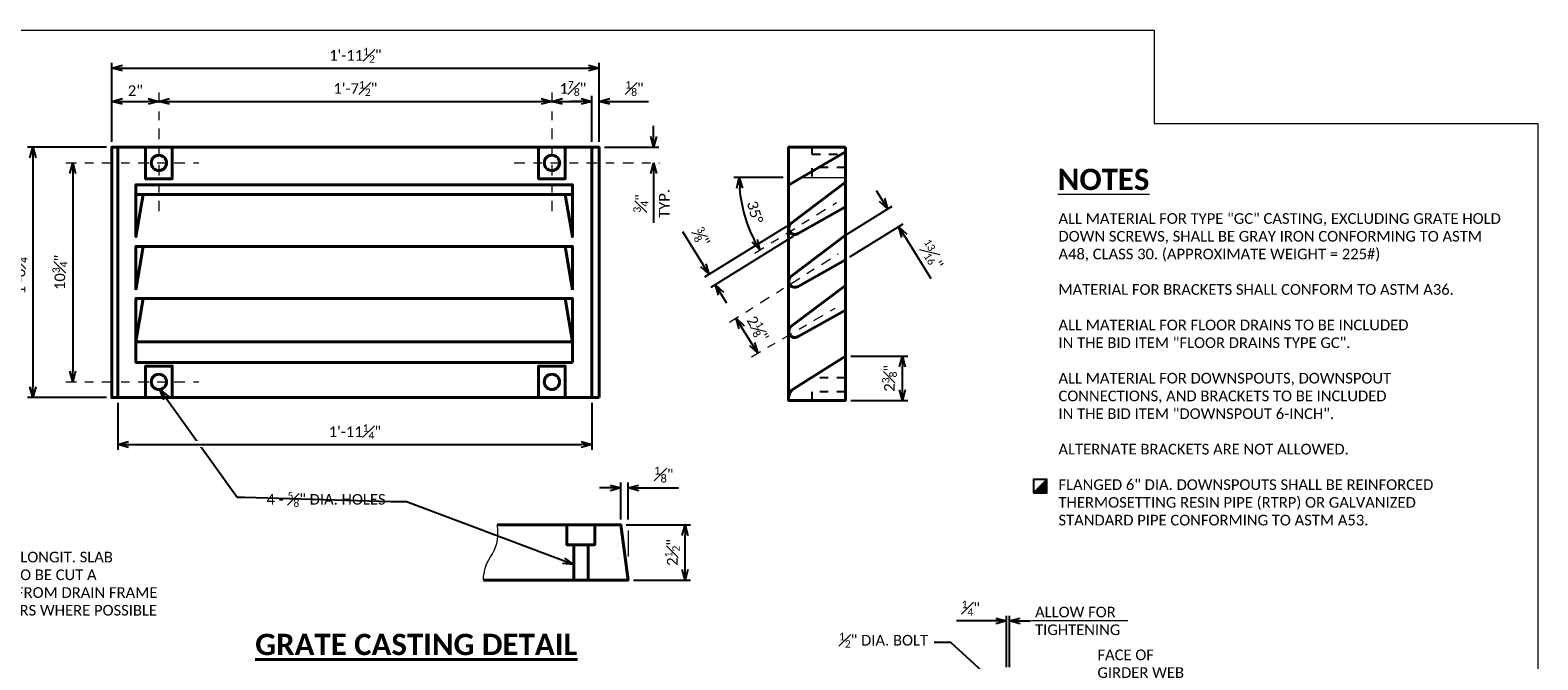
# Model space of a CAD drawing. Extents: x -14.1 to 19.1, y -35.4 to -13.6.
# Tile 7 of 7: x -0.3 to 17.4, y -21 to -13.6. Entities that reach past the tile are written whole.
import ezdxf
from ezdxf import colors
from ezdxf.entities.mleader import LeaderData, LeaderLine
from ezdxf.math import Vec2, Vec3

# ---------------------------------------------------------------- set-up
doc = ezdxf.new("R2010")
doc.units = 0
doc.header["$MEASUREMENT"] = 0
doc.linetypes.add('Wisdot2', pattern=[0.125, 0.0625, -0.0625])
doc.linetypes.add('Wisdot4', pattern=[0.28125, 0.125, -0.0625, 0.03125, -0.0625])
for name, color, linetype, lineweight in [('B_ANNO_BREAK', 7, 'Continuous', 18), ('B_ANNO_DIM', 7, 'Continuous', 18), ('B_ANNO_SYMB', 7, 'Continuous', 18), ('B_ANNO_TEXT', 7, 'Continuous', 18), ('B_ANNO_TEXT_TITLE', 7, 'Continuous', 40), ('B_CNTR', 1, 'Wisdot4', 18), ('B_DETAIL', 7, 'Continuous', 18), ('B_DETAIL_HIDDEN', 7, 'Wisdot2', 25), ('B_DETAIL_OBJ', 7, 'Continuous', 40)]:
    doc.layers.add(name, color=color, linetype=linetype, lineweight=lineweight)
doc.layers.add('B_ANNO_NOPLOT', color=47, linetype='Continuous', lineweight=18, plot=False)
doc.styles.add('Annotative', font='calibri.ttf', dxfattribs={"height": 0.0625})
doc.styles.get("Standard").update_dxf_attribs({"font": 'calibri.ttf'})
doc.styles.add('Title', font='calibrib.ttf', dxfattribs={"height": 0.125})
doc.dimstyles.new('Annotative', dxfattribs={"dimscale": 0, "dimtxt": 0.0625, "dimasz": 0.0625, "dimexe": 0.03125, "dimexo": 0.03125, "dimgap": 0.03125, "dimtad": 1, "dimdec": 3, "dimzin": 3, "dimdsep": 46, "dimlunit": 4, "dimtxsty": 'Standard', "dimblk": 'OPEN30', "dimcen": 0.03125, "dimaunit": 1, "dimadec": 0, "dimazin": 3, "dimtfac": 0.75, "dimtdec": 3, "dimtofl": 0, "dimtmove": 0, "dimatfit": 3, "dimldrblk": 'OPEN30', "dimfxl": 1, "dimtfill": 1, "dimfrac": 1, "dimtolj": 1, "dimtzin": 0, "dimarcsym": 0})

# ---------------------------------------------------------------- blocks, each defined once
blk = doc.blocks.new('SYM1')
at = {"layer": 'B_DETAIL_OBJ', "linetype": 'Continuous'}
blk.add_hatch(color=256, dxfattribs=at).paths.add_polyline_path([(-0.102144, -0.107502), (0.096672, -0.107502), (0.096672, 0.091542)])
at = {"layer": 'B_DETAIL_OBJ', "lineweight": 25, "flags": 128}
for points in [[(-0.102144, -0.107502), (0.096672, -0.107502), (0.096672, 0.091542), (-0.102144, 0.091542), (-0.102144, -0.107502)], [(-0.102144, -0.107502), (0.096672, -0.107502), (0.096672, 0.091542), (-0.102144, -0.107502)]]:
    blk.add_lwpolyline(points, dxfattribs=at)
blk = doc.blocks.new('AnonymousCell')
at = {"layer": 'B_ANNO_SYMB'}
h = blk.add_hatch(dxfattribs=at)
h.set_pattern_fill('USER', color=256, scale=2.736e-05, angle=45, style=0, pattern_type=0)
h.set_pattern_definition([(45, (0.038347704, -0.05693275), (-1.93464415e-05, 1.93464415e-05), [])])
h.paths.add_polyline_path([(-0.099, -0.099), (0.099, -0.099), (0.099, 0.1)])
at = {"layer": 'B_ANNO_SYMB', "flags": 128}
blk.add_lwpolyline([(-0.099, -0.099), (0.099, -0.099), (0.099, 0.1), (-0.099, -0.099)], dxfattribs=at)
at = {"layer": 'B_ANNO_SYMB'}
blk.add_blockref('SYM1', (0.003, 0.008), dxfattribs=at)
blk = doc.blocks.new('_Open30')
at = {"color": 0, "linetype": 'ByBlock', "lineweight": -2}
for p, q in [((-1, 0.27), (0, 0)), ((0, 0), (-1, -0.27)), ((0, 0), (-1, 0))]:
    blk.add_line(p, q, dxfattribs=at)
blk = doc.blocks.new('*D9')
at = {"layer": 'B_ANNO_DIM', "color": 0, "lineweight": -2, "transparency": 16777216}
for p, q in [((11.135, -21.093), (11.135, -20.487)), ((11.17, -21.093), (11.17, -20.487)), ((11.01, -20.549), (10.548, -20.549)), ((11.295, -20.549), (11.42, -20.549))]:
    blk.add_line(p, q, dxfattribs=at)
at = {"layer": 'Defpoints', "color": 0, "transparency": 16777216}
for p in [(11.135, -20.549), (11.135, -21.155), (11.17, -21.155)]:
    blk.add_point(p, dxfattribs=at)
at = {"layer": 'B_ANNO_DIM', "color": 0, "lineweight": -2, "transparency": 16777216, "xscale": 0.1250000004, "yscale": 0.1250000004, "zscale": 0.1250000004}
blk.add_blockref('_Open30', (11.135, -20.549), dxfattribs=at)
at = {"layer": 'B_ANNO_DIM', "color": 0, "lineweight": -2, "transparency": 16777216, "xscale": 0.1250000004, "yscale": 0.1250000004, "zscale": 0.1250000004, "rotation": 180}
blk.add_blockref('_Open30', (11.17, -20.549), dxfattribs=at)
at = {"layer": 'B_ANNO_DIM', "color": 0, "transparency": 16777216, "insert": (10.717, -20.399), "char_height": 0.125, "attachment_point": 5, "bg_fill": 3, "box_fill_scale": 1.25, "bg_fill_color": 256, "bg_fill_true_color": 13158600, "bg_fill_transparency": 0}
blk.add_mtext('\\A1;{\\H0.7x;\\S1#4;}"', dxfattribs=at)
blk = doc.blocks.new('*D13')
at = {"layer": 'B_ANNO_DIM', "color": 0, "lineweight": -2, "transparency": 16777216}
blk.add_line((0.75, -14.446), (1.054, -14.446), dxfattribs=at)
at = {"layer": 'Defpoints', "color": 0, "transparency": 16777216}
for p in [(0.625, -14.446), (1.179, -14.446), (1.179, -14.446)]:
    blk.add_point(p, dxfattribs=at)
at = {"layer": 'B_ANNO_DIM', "color": 0, "lineweight": -2, "transparency": 16777216, "xscale": 0.1250000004, "yscale": 0.1250000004, "zscale": 0.1250000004, "rotation": 180}
blk.add_blockref('_Open30', (0.625, -14.446), dxfattribs=at)
at = {"layer": 'B_ANNO_DIM', "color": 0, "lineweight": -2, "transparency": 16777216, "xscale": 0.1250000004, "yscale": 0.1250000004, "zscale": 0.1250000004}
blk.add_blockref('_Open30', (1.179, -14.446), dxfattribs=at)
at = {"layer": 'B_ANNO_DIM', "color": 0, "transparency": 16777216, "insert": (0.902, -14.32), "char_height": 0.125, "attachment_point": 5, "bg_fill": 3, "box_fill_scale": 1.25, "bg_fill_color": 256, "bg_fill_true_color": 13158600, "bg_fill_transparency": 0}
blk.add_mtext('\\A1;{\\H1x;2"}', dxfattribs=at)
blk = doc.blocks.new('*D14')
at = {"layer": 'B_ANNO_DIM', "color": 0, "lineweight": -2, "transparency": 16777216}
for p, q in [((0.625, -14.922), (0.625, -13.993)), ((6.35, -14.922), (6.35, -13.993)), ((0.75, -14.055), (6.225, -14.055))]:
    blk.add_line(p, q, dxfattribs=at)
at = {"layer": 'Defpoints', "color": 0, "transparency": 16777216}
for p in [(6.35, -14.055), (0.625, -14.985), (6.35, -14.985)]:
    blk.add_point(p, dxfattribs=at)
at = {"layer": 'B_ANNO_DIM', "color": 0, "lineweight": -2, "transparency": 16777216, "xscale": 0.1250000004, "yscale": 0.1250000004, "zscale": 0.1250000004, "rotation": 180}
blk.add_blockref('_Open30', (0.625, -14.055), dxfattribs=at)
at = {"layer": 'B_ANNO_DIM', "color": 0, "lineweight": -2, "transparency": 16777216, "xscale": 0.1250000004, "yscale": 0.1250000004, "zscale": 0.1250000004}
blk.add_blockref('_Open30', (6.35, -14.055), dxfattribs=at)
at = {"layer": 'B_ANNO_DIM', "color": 0, "transparency": 16777216, "insert": (3.487, -13.905), "char_height": 0.125, "attachment_point": 5, "bg_fill": 3, "box_fill_scale": 1.25, "bg_fill_color": 256, "bg_fill_true_color": 13158600, "bg_fill_transparency": 0}
blk.add_mtext('\\A1;1\'-11{\\H0.7x;\\S1#2;}"', dxfattribs=at)
blk = doc.blocks.new('*D15')
at = {"layer": 'B_ANNO_DIM', "color": 0, "lineweight": -2, "transparency": 16777216}
for p, q in [((5.921, -14.446), (6.14, -14.446)), ((6.265, -14.922), (6.265, -14.383))]:
    blk.add_line(p, q, dxfattribs=at)
at = {"layer": 'Defpoints', "color": 0, "transparency": 16777216}
blk.add_point((6.265, -14.985), dxfattribs=at)
at = {"layer": 'B_ANNO_DIM', "color": 0, "lineweight": -2, "transparency": 16777216, "xscale": 0.1250000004, "yscale": 0.1250000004, "zscale": 0.1250000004, "rotation": 180}
blk.add_blockref('_Open30', (5.796, -14.446), dxfattribs=at)
at = {"layer": 'B_ANNO_DIM', "color": 0, "lineweight": -2, "transparency": 16777216, "xscale": 0.1250000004, "yscale": 0.1250000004, "zscale": 0.1250000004}
blk.add_blockref('_Open30', (6.265, -14.446), dxfattribs=at)
at = {"layer": 'B_ANNO_DIM', "color": 0, "transparency": 16777216, "insert": (6.043, -14.295), "char_height": 0.125, "attachment_point": 5, "bg_fill": 3, "box_fill_scale": 1.25, "bg_fill_color": 256, "bg_fill_true_color": 13158600, "bg_fill_transparency": 0}
blk.add_mtext('\\A1;1{\\H0.7x;\\S7#8;}"', dxfattribs=at)
at = {"layer": 'Defpoints', "color": 0, "transparency": 16777216}
for p in [(5.796, -14.446), (6.265, -14.446)]:
    blk.add_point(p, dxfattribs=at)
blk = doc.blocks.new('*D16')
at = {"layer": 'B_ANNO_DIM', "color": 0, "lineweight": -2, "transparency": 16777216}
blk.add_line((1.304, -14.446), (5.671, -14.446), dxfattribs=at)
at = {"layer": 'Defpoints', "color": 0, "transparency": 16777216}
for p in [(1.179, -14.446), (5.796, -14.446), (5.796, -14.446)]:
    blk.add_point(p, dxfattribs=at)
at = {"layer": 'B_ANNO_DIM', "color": 0, "lineweight": -2, "transparency": 16777216, "xscale": 0.1250000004, "yscale": 0.1250000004, "zscale": 0.1250000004, "rotation": 180}
blk.add_blockref('_Open30', (1.179, -14.446), dxfattribs=at)
at = {"layer": 'B_ANNO_DIM', "color": 0, "lineweight": -2, "transparency": 16777216, "xscale": 0.1250000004, "yscale": 0.1250000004, "zscale": 0.1250000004}
blk.add_blockref('_Open30', (5.796, -14.446), dxfattribs=at)
at = {"layer": 'B_ANNO_DIM', "color": 0, "transparency": 16777216, "insert": (3.487, -14.295), "char_height": 0.125, "attachment_point": 5, "bg_fill": 3, "box_fill_scale": 1.25, "bg_fill_color": 256, "bg_fill_true_color": 13158600, "bg_fill_transparency": 0}
blk.add_mtext('\\A1;1\'-7{\\H0.7x;\\S1#2;}"', dxfattribs=at)
blk = doc.blocks.new('*D17')
at = {"layer": 'B_ANNO_DIM', "color": 0, "lineweight": -2, "transparency": 16777216}
for p, q in [((6.14, -14.446), (6.015, -14.446)), ((6.475, -14.446), (6.932, -14.446))]:
    blk.add_line(p, q, dxfattribs=at)
at = {"layer": 'Defpoints', "color": 0, "transparency": 16777216}
for p in [(6.265, -14.446), (6.35, -14.446), (6.35, -14.446)]:
    blk.add_point(p, dxfattribs=at)
at = {"layer": 'B_ANNO_DIM', "color": 0, "lineweight": -2, "transparency": 16777216, "xscale": 0.1250000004, "yscale": 0.1250000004, "zscale": 0.1250000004}
blk.add_blockref('_Open30', (6.265, -14.446), dxfattribs=at)
at = {"layer": 'B_ANNO_DIM', "color": 0, "lineweight": -2, "transparency": 16777216, "xscale": 0.1250000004, "yscale": 0.1250000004, "zscale": 0.1250000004, "rotation": 180}
blk.add_blockref('_Open30', (6.35, -14.446), dxfattribs=at)
at = {"layer": 'B_ANNO_DIM', "color": 0, "transparency": 16777216, "insert": (6.766, -14.295), "char_height": 0.125, "attachment_point": 5, "bg_fill": 3, "box_fill_scale": 1.25, "bg_fill_color": 256, "bg_fill_true_color": 13158600, "bg_fill_transparency": 0}
blk.add_mtext('\\A1;{\\H0.7x;\\S1#8;}"', dxfattribs=at)
blk = doc.blocks.new('*D19')
at = {"layer": 'B_ANNO_DIM', "color": 0, "lineweight": -2, "transparency": 16777216}
for p, q in [((6.991, -14.86), (6.991, -14.735)), ((6.413, -14.985), (7.053, -14.985)), ((6.991, -15.294), (6.991, -15.871))]:
    blk.add_line(p, q, dxfattribs=at)
at = {"layer": 'Defpoints', "color": 0, "transparency": 16777216}
for p in [(6.35, -14.985), (6.991, -15.169), (6.991, -15.169)]:
    blk.add_point(p, dxfattribs=at)
at = {"layer": 'B_ANNO_DIM', "color": 0, "lineweight": -2, "transparency": 16777216, "xscale": 0.1250000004, "yscale": 0.1250000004, "zscale": 0.1250000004}
for p, rotation in [((6.991, -14.985), 270), ((6.991, -15.169), 90)]:
    blk.add_blockref('_Open30', p, dxfattribs=dict(at, rotation=rotation))
at = {"layer": 'B_ANNO_DIM', "color": 0, "transparency": 16777216, "insert": (6.84, -15.645), "char_height": 0.125, "attachment_point": 5, "rotation": 90, "bg_fill": 3, "box_fill_scale": 1.25, "bg_fill_color": 256, "bg_fill_true_color": 13158600, "bg_fill_transparency": 0}
blk.add_mtext('\\A1;{\\H0.7x;\\S3#4;\\H1.42857x;"', dxfattribs=at)
at = {"layer": 'B_ANNO_DIM', "color": 0, "transparency": 16777216, "insert": (7.116, -15.645), "char_height": 0.125, "attachment_point": 5, "rotation": 90, "bg_fill": 3, "box_fill_scale": 1.25, "bg_fill_color": 256, "bg_fill_true_color": 13158600, "bg_fill_transparency": 0}
blk.add_mtext('\\A1;TYP.}', dxfattribs=at)
blk = doc.blocks.new('*D20')
at = {"layer": 'B_ANNO_DIM', "color": 0, "lineweight": -2, "transparency": 16777216}
for p, q in [((0.562, -14.985), (-0.364, -14.985)), ((-0.302, -15.11), (-0.302, -17.8)), ((0.562, -17.925), (-0.364, -17.925))]:
    blk.add_line(p, q, dxfattribs=at)
at = {"layer": 'Defpoints', "color": 0, "transparency": 16777216}
for p in [(0.625, -14.985), (-0.302, -17.925), (0.625, -17.925)]:
    blk.add_point(p, dxfattribs=at)
at = {"layer": 'B_ANNO_DIM', "color": 0, "lineweight": -2, "transparency": 16777216, "xscale": 0.1250000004, "yscale": 0.1250000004, "zscale": 0.1250000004}
for p, rotation in [((-0.302, -14.985), 90), ((-0.302, -17.925), 270)]:
    blk.add_blockref('_Open30', p, dxfattribs=dict(at, rotation=rotation))
at = {"layer": 'B_ANNO_DIM', "color": 0, "transparency": 16777216, "insert": (-0.453, -16.455), "char_height": 0.125, "attachment_point": 5, "rotation": 90, "bg_fill": 3, "box_fill_scale": 1.25, "bg_fill_color": 256, "bg_fill_true_color": 13158600, "bg_fill_transparency": 0}
blk.add_mtext('\\A1;1\'-0{\\H0.7x;\\S1#4;}"', dxfattribs=at)
blk = doc.blocks.new('*D21')
at = {"layer": 'B_ANNO_DIM', "color": 0, "lineweight": -2, "transparency": 16777216}
blk.add_line((0.167, -15.294), (0.167, -17.616), dxfattribs=at)
at = {"layer": 'Defpoints', "color": 0, "transparency": 16777216}
for p in [(0.167, -15.169), (0.167, -17.741), (0.167, -17.741)]:
    blk.add_point(p, dxfattribs=at)
at = {"layer": 'B_ANNO_DIM', "color": 0, "lineweight": -2, "transparency": 16777216, "xscale": 0.1250000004, "yscale": 0.1250000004, "zscale": 0.1250000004}
for p, rotation in [((0.167, -15.169), 90), ((0.167, -17.741), 270)]:
    blk.add_blockref('_Open30', p, dxfattribs=dict(at, rotation=rotation))
at = {"layer": 'B_ANNO_DIM', "color": 0, "transparency": 16777216, "insert": (0.015, -16.455), "char_height": 0.125, "attachment_point": 5, "rotation": 90, "bg_fill": 3, "box_fill_scale": 1.25, "bg_fill_color": 256, "bg_fill_true_color": 13158600, "bg_fill_transparency": 0}
blk.add_mtext('\\A1;10{\\H0.7x;\\S3#4;}"', dxfattribs=at)
blk = doc.blocks.new('*D22')
at = {"layer": 'B_ANNO_DIM', "color": 0, "lineweight": -2, "transparency": 16777216}
for p, q in [((6.669, -19.421), (7.423, -19.421)), ((7.36, -19.943), (7.36, -19.546)), ((6.753, -20.068), (7.423, -20.068))]:
    blk.add_line(p, q, dxfattribs=at)
at = {"layer": 'Defpoints', "color": 0, "transparency": 16777216}
for p in [(6.606, -19.421), (6.69, -20.068)]:
    blk.add_point(p, dxfattribs=at)
at = {"layer": 'B_ANNO_DIM', "color": 0, "lineweight": -2, "transparency": 16777216, "xscale": 0.1250000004, "yscale": 0.1250000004, "zscale": 0.1250000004}
for p, rotation in [((7.36, -19.421), 90), ((7.36, -20.068), 270)]:
    blk.add_blockref('_Open30', p, dxfattribs=dict(at, rotation=rotation))
at = {"layer": 'B_ANNO_DIM', "color": 0, "transparency": 16777216, "insert": (7.21, -19.744), "char_height": 0.125, "attachment_point": 5, "rotation": 90, "bg_fill": 3, "box_fill_scale": 1.25, "bg_fill_color": 256, "bg_fill_true_color": 13158600, "bg_fill_transparency": 0}
blk.add_mtext('\\A1;{\\H1x;2\\H0.7x;\\S1#2;\\H1.42857x;"}', dxfattribs=at)
at = {"layer": 'Defpoints', "color": 0, "transparency": 16777216}
blk.add_point((7.36, -19.421), dxfattribs=at)
blk = doc.blocks.new('*D23')
at = {"layer": 'B_ANNO_DIM', "color": 0, "lineweight": -2, "transparency": 16777216}
for p, q in [((6.606, -19.358), (6.606, -18.924)), ((6.69, -19.358), (6.69, -18.924)), ((6.481, -18.987), (6.356, -18.987)), ((6.815, -18.987), (7.283, -18.987))]:
    blk.add_line(p, q, dxfattribs=at)
at = {"layer": 'Defpoints', "color": 0, "transparency": 16777216}
for p in [(6.69, -18.987), (6.606, -19.421), (6.69, -19.421)]:
    blk.add_point(p, dxfattribs=at)
at = {"layer": 'B_ANNO_DIM', "color": 0, "lineweight": -2, "transparency": 16777216, "xscale": 0.1250000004, "yscale": 0.1250000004, "zscale": 0.1250000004}
blk.add_blockref('_Open30', (6.606, -18.987), dxfattribs=at)
at = {"layer": 'B_ANNO_DIM', "color": 0, "lineweight": -2, "transparency": 16777216, "xscale": 0.1250000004, "yscale": 0.1250000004, "zscale": 0.1250000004, "rotation": 180}
blk.add_blockref('_Open30', (6.69, -18.987), dxfattribs=at)
at = {"layer": 'B_ANNO_DIM', "color": 0, "transparency": 16777216, "insert": (7.111, -18.829), "char_height": 0.125, "attachment_point": 5, "bg_fill": 3, "box_fill_scale": 1.25, "bg_fill_color": 256, "bg_fill_true_color": 13158600, "bg_fill_transparency": 0}
blk.add_mtext('\\A1;{\\H0.75x;\\S1#8;}"', dxfattribs=at)
blk = doc.blocks.new('*D24')
at = {"layer": 'B_ANNO_DIM', "color": 0, "lineweight": -2, "transparency": 16777216}
for p, q in [((9.306, -17.439), (9.976, -17.439)), ((9.913, -17.834), (9.913, -17.564)), ((9.306, -17.959), (9.976, -17.959))]:
    blk.add_line(p, q, dxfattribs=at)
at = {"layer": 'Defpoints', "color": 0, "transparency": 16777216}
for p in [(9.243, -17.439), (9.243, -17.959)]:
    blk.add_point(p, dxfattribs=at)
at = {"layer": 'B_ANNO_DIM', "color": 0, "lineweight": -2, "transparency": 16777216, "xscale": 0.1250000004, "yscale": 0.1250000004, "zscale": 0.1250000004}
for p, rotation in [((9.913, -17.439), 90), ((9.913, -17.959), 270)]:
    blk.add_blockref('_Open30', p, dxfattribs=dict(at, rotation=rotation))
at = {"layer": 'B_ANNO_DIM', "color": 0, "transparency": 16777216, "insert": (9.761, -17.699), "char_height": 0.125, "attachment_point": 5, "rotation": 90, "bg_fill": 3, "box_fill_scale": 1.25, "bg_fill_color": 256, "bg_fill_true_color": 13158600, "bg_fill_transparency": 0}
blk.add_mtext('\\A1;2{\\H0.7x;\\S3#8;\\H1.42857x;"}', dxfattribs=at)
at = {"layer": 'Defpoints', "color": 0, "transparency": 16777216}
blk.add_point((9.913, -17.439), dxfattribs=at)
blk = doc.blocks.new('*D25')
at = {"layer": 'B_ANNO_DIM', "color": 0, "lineweight": -2, "transparency": 16777216}
for p, q in [((9.675, -15.603), (9.609, -15.497)), ((9.224, -16.029), (9.794, -15.676)), ((9.296, -16.274), (9.923, -15.886)), ((9.936, -16.025), (10.247, -16.527))]:
    blk.add_line(p, q, dxfattribs=at)
at = {"layer": 'Defpoints', "color": 0, "transparency": 16777216}
for p in [(9.74, -15.709), (9.17, -16.062), (9.243, -16.307)]:
    blk.add_point(p, dxfattribs=at)
at = {"layer": 'B_ANNO_DIM', "color": 0, "lineweight": -2, "transparency": 16777216, "xscale": 0.1250000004, "yscale": 0.1250000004, "zscale": 0.1250000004}
for p, rotation in [((9.74, -15.709), 301.7574210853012), ((9.87, -15.919), 121.7574210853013)]:
    blk.add_blockref('_Open30', p, dxfattribs=dict(at, rotation=rotation))
at = {"layer": 'B_ANNO_DIM', "color": 0, "transparency": 16777216, "insert": (10.254, -16.249), "char_height": 0.125, "attachment_point": 5, "rotation": 301.7574, "bg_fill": 3, "box_fill_scale": 1.25, "bg_fill_color": 256, "bg_fill_true_color": 13158600, "bg_fill_transparency": 0}
blk.add_mtext('\\A1;{\\H0.7x;\\S13#16;\\H1.42857x;"}', dxfattribs=at)
blk = doc.blocks.new('*D26')
at = {"layer": 'B_ANNO_DIM', "color": 0, "lineweight": -2, "transparency": 16777216}
blk.add_line((8.148, -17.298), (8.025, -17.099), dxfattribs=at)
at = {"layer": 'B_ANNO_DIM', "color": 0, "lineweight": -2, "transparency": 16777216, "xscale": 0.1250000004, "yscale": 0.1250000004, "zscale": 0.1250000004}
for p, rotation in [((7.959, -16.992), 121.7574210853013), ((8.214, -17.404), 301.7574210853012)]:
    blk.add_blockref('_Open30', p, dxfattribs=dict(at, rotation=rotation))
at = {"layer": 'B_ANNO_DIM', "color": 0, "transparency": 16777216, "insert": (8.214, -17.117), "char_height": 0.125, "attachment_point": 5, "rotation": 301.7574, "bg_fill": 3, "box_fill_scale": 1.25, "bg_fill_color": 256, "bg_fill_true_color": 13158600, "bg_fill_transparency": 0}
blk.add_mtext('\\A1;2{\\H0.7x;\\S1#8;\\H1.42857x;"}', dxfattribs=at)
at = {"layer": 'Defpoints', "color": 0, "transparency": 16777216}
for p in [(7.959, -16.992), (7.959, -16.992), (8.214, -17.404)]:
    blk.add_point(p, dxfattribs=at)
blk = doc.blocks.new('*D27')
at = {"layer": 'B_ANNO_DIM', "color": 0, "lineweight": -2, "transparency": 16777216}
for p, q in [((8.55, -15.914), (7.587, -16.51)), ((7.575, -16.371), (7.332, -15.979)), ((8.635, -16.031), (7.663, -16.633)), ((7.782, -16.706), (7.848, -16.813))]:
    blk.add_line(p, q, dxfattribs=at)
at = {"layer": 'Defpoints', "color": 0, "transparency": 16777216}
for p in [(8.603, -15.881), (8.688, -15.998), (7.64, -16.477)]:
    blk.add_point(p, dxfattribs=at)
at = {"layer": 'B_ANNO_DIM', "color": 0, "lineweight": -2, "transparency": 16777216, "xscale": 0.1250000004, "yscale": 0.1250000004, "zscale": 0.1250000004}
for p, rotation in [((7.64, -16.477), 301.7574210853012), ((7.716, -16.6), 121.7574210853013)]:
    blk.add_blockref('_Open30', p, dxfattribs=dict(at, rotation=rotation))
at = {"layer": 'B_ANNO_DIM', "color": 0, "transparency": 16777216, "insert": (7.55, -16.042), "char_height": 0.125, "attachment_point": 5, "rotation": 301.7574, "bg_fill": 3, "box_fill_scale": 1.25, "bg_fill_color": 256, "bg_fill_true_color": 13158600, "bg_fill_transparency": 0}
blk.add_mtext('\\A1;{\\H0.7x;\\S3#8;\\H1.42857x;"}', dxfattribs=at)
blk = doc.blocks.new('*D28')
at = {"layer": 'B_ANNO_DIM', "color": 0, "lineweight": -2, "transparency": 16777216}
blk.add_line((8.514, -15.341), (7.934, -15.341), dxfattribs=at)
blk.add_arc((9.612, -15.341), 1.616, 184.4341, 207.3233, dxfattribs=at)
at = {"layer": 'Defpoints', "color": 0, "transparency": 16777216}
for p in [(8.577, -15.341), (8.732, -15.341), (9.139, -15.634), (8.181, -16.227)]:
    blk.add_point(p, dxfattribs=at)
at = {"layer": 'B_ANNO_DIM', "color": 0, "lineweight": -2, "transparency": 16777216, "xscale": 0.1250000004, "yscale": 0.1250000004, "zscale": 0.1250000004}
for p, rotation in [((7.997, -15.341), 92.21706139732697), ((8.239, -16.191), 299.5403596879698)]:
    blk.add_blockref('_Open30', p, dxfattribs=dict(at, rotation=rotation))
at = {"layer": 'B_ANNO_DIM', "color": 0, "transparency": 16777216, "insert": (8.18, -15.748), "char_height": 0.125, "attachment_point": 5, "rotation": 285.8787, "bg_fill": 3, "box_fill_scale": 1.25, "bg_fill_color": 256, "bg_fill_true_color": 13158600, "bg_fill_transparency": 0}
blk.add_mtext('\\A1;35%%D', dxfattribs=at)
at = {"layer": 'Defpoints', "color": 0, "transparency": 16777216}
blk.add_point((8.024, -15.638), dxfattribs=at)
blk = doc.blocks.new('*D18')
at = {"layer": 'B_ANNO_DIM', "color": 0, "lineweight": -2, "transparency": 16777216}
for p, q in [((0.696, -17.988), (0.696, -18.538)), ((6.265, -17.988), (6.265, -18.538)), ((0.821, -18.476), (6.14, -18.476))]:
    blk.add_line(p, q, dxfattribs=at)
at = {"layer": 'Defpoints', "color": 0, "transparency": 16777216}
for p in [(0.696, -17.925), (6.265, -17.925), (6.265, -18.476)]:
    blk.add_point(p, dxfattribs=at)
at = {"layer": 'B_ANNO_DIM', "color": 0, "lineweight": -2, "transparency": 16777216, "xscale": 0.1250000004, "yscale": 0.1250000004, "zscale": 0.1250000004, "rotation": 180}
blk.add_blockref('_Open30', (0.696, -18.476), dxfattribs=at)
at = {"layer": 'B_ANNO_DIM', "color": 0, "lineweight": -2, "transparency": 16777216, "xscale": 0.1250000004, "yscale": 0.1250000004, "zscale": 0.1250000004}
blk.add_blockref('_Open30', (6.265, -18.476), dxfattribs=at)
at = {"layer": 'B_ANNO_DIM', "color": 0, "transparency": 16777216, "insert": (3.481, -18.326), "char_height": 0.125, "attachment_point": 5, "bg_fill": 3, "box_fill_scale": 1.25, "bg_fill_color": 256, "bg_fill_true_color": 13158600, "bg_fill_transparency": 0}
blk.add_mtext('\\A1;1\'-11{\\H0.7x;\\S1#4;}"', dxfattribs=at)
blk = doc.blocks.new('INS_DRAINGC-OUT_BASE')
at = {"layer": 'B_ANNO_BREAK', "flags": 128}
blk.add_lwpolyline([(19.1125, 14.5414, -0.1635939), (19.2208, 14.8474, 0.1723041), (19.2751, 15.1884)], format="xyb", dxfattribs=at)
at = {"layer": 'B_ANNO_DIM'}
for p, q in [((20.8118, 15.1244), (20.8118, 14.8184)), ((26.6828, 14.0603), (25.5496, 14.0603))]:
    blk.add_line(p, q, dxfattribs=at)
at = {"layer": 'B_ANNO_NOPLOT', "flags": 128}
blk.add_lwpolyline([(0, 0), (0, 21), (26.994, 21), (26.994, 19.9046), (31.5, 19.9046), (31.5, 3.375), (26.3809, 3.375), (26.3809, 0)], close=True, dxfattribs=at)
at = {"layer": 'B_CNTR'}
for p, q in [((14.2068, 19.4404), (15.7698, 19.4404)), ((19.4754, 19.4404), (21.1825, 19.4404)), ((22.3024, 18.3821), (23.2604, 18.9751)), ((22.0042, 17.5685), (23.2828, 18.3744)), ((22.2608, 17.1614), (23.2458, 17.7354)), ((14.2068, 16.8684), (15.7698, 16.8684))]:
    blk.add_line(p, q, dxfattribs=at)
at = {"layer": 'B_DETAIL'}
blk.add_line((22.8534, 19.2684), (23.3648, 19.2684), dxfattribs=at)
at = {"layer": 'B_DETAIL_HIDDEN', "ltscale": 0.25}
for p, q in [((22.9718, 19.6244), (22.9718, 19.5424)), ((22.9718, 16.7504), (22.9718, 16.6504))]:
    blk.add_line(p, q, dxfattribs=at)
at = {"layer": 'B_DETAIL_HIDDEN', "ltscale": 0.5}
for p, q in [((22.9718, 19.5424), (23.3648, 19.5424)), ((23.3648, 16.9144), (22.9574, 16.9144)), ((23.3648, 16.7504), (22.9718, 16.7504))]:
    blk.add_line(p, q, dxfattribs=at)
at = {"layer": 'B_DETAIL_HIDDEN', "ltscale": 0.5, "flags": 128}
blk.add_lwpolyline([(23.3648, 19.3874), (22.9718, 19.3874), (22.9718, 19.2684)], dxfattribs=at)
at = {"layer": 'B_DETAIL_OBJ'}
for p, q in [((14.8178, 19.6244), (14.8178, 16.6844)), ((20.3868, 19.6244), (20.3868, 16.6844)), ((23.3648, 19.5694), (22.6988, 19.1774)), ((15.0308, 19.0704), (20.1588, 19.0704)), ((15.1158, 18.4604), (15.0308, 17.9484)), ((20.0738, 18.4604), (20.1588, 17.9484)), ((15.1158, 17.8494), (15.0308, 17.3374)), ((20.0738, 17.8494), (20.1588, 17.3374)), ((15.0308, 17.3374), (20.1588, 17.3374)), ((20.1738, 14.9564), (20.1738, 14.5414)), ((20.3418, 14.9564), (20.3418, 14.5414))]:
    blk.add_line(p, q, dxfattribs=at)
at = {"layer": 'B_DETAIL_OBJ', "flags": 128}
for points in [[(20.4718, 16.6844), (14.7468, 16.6844), (14.7468, 19.6244), (20.4718, 19.6244)], [(23.3648, 19.6244), (23.3648, 16.6504), (22.6988, 16.6504), (22.6988, 19.6244)], [(20.1588, 17.0964), (15.0308, 17.0964), (15.0308, 17.8494), (20.1588, 17.8494)]]:
    blk.add_lwpolyline(points, close=True, dxfattribs=at)
for points in [[(15.4578, 19.6244), (15.4578, 19.2554), (15.1438, 19.2554), (15.1438, 19.6244)], [(19.7608, 19.6244), (19.7608, 19.2554), (20.0748, 19.2554), (20.0748, 19.6244)], [(15.1158, 19.0704), (15.0308, 18.5734), (15.0308, 19.1844), (20.1588, 19.1844), (20.1588, 18.5734), (20.0738, 19.0704)], [(15.0308, 17.9484), (15.0308, 18.4604), (20.1588, 18.4604), (20.1588, 17.9484)], [(15.4578, 16.6844), (15.4578, 17.0534), (15.1438, 17.0534), (15.1438, 16.6844)], [(19.7608, 16.6844), (19.7608, 17.0534), (20.0748, 17.0534), (20.0748, 16.6844)], [(19.2751, 15.1884), (20.7278, 15.1884), (20.8118, 14.5414), (19.1125, 14.5414)], [(20.0948, 15.1884), (20.0948, 14.9564), (20.4208, 14.9564), (20.4208, 15.1884)]]:
    blk.add_lwpolyline(points, dxfattribs=at)
for points in [[(23.3648, 19.2134), (22.7248, 18.7281, 0.9352343), (22.8101, 18.611), (23.3648, 18.9234)], [(23.3648, 18.5922), (22.7248, 18.1069, 0.9352343), (22.8101, 17.9898), (23.3648, 18.3023)], [(23.3648, 18.0026), (22.7248, 17.5173, 0.9352343), (22.8101, 17.4001), (23.3648, 17.7126)], [(23.3648, 17.1704), (22.7639, 16.7927, 0.2761073), (22.6988, 16.6838)]]:
    blk.add_lwpolyline(points, format="xyb", dxfattribs=at)
at = {"layer": 'B_DETAIL_OBJ'}
for centre in [(15.3008, 19.4404), (19.9178, 19.4404), (15.3008, 16.8684), (19.9178, 16.8684)]:
    blk.add_circle(centre, 0.09, dxfattribs=at)
at = {"layer": 'B_ANNO_SYMB', "color": 7, "linetype": 'Continuous', "lineweight": 18, "xscale": 0.7838727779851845, "yscale": 0.7838727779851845, "zscale": 0.7838727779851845}
blk.add_blockref('AnonymousCell', (25.6538, 15.6424), dxfattribs=at)
at = {"layer": 'B_ANNO_DIM', "style": 'Annotative'}
blk.add_attdef('BAR1', (6.0279, 20.4653), '', height=0.125, dxfattribs=at)
at = {"layer": 'B_ANNO_TEXT', "attachment_point": 1}
for s, insert, char_height, width, style in [('{\\LNOTES}', (25.8611, 19.3718), 0.25, 2.006946, 'Title'), ('ALL MATERIAL FOR TYPE "GC" CASTING, EXCLUDING GRATE HOLD DOWN SCREWS, SHALL BE GRAY IRON CONFORMING TO ASTM A48, CLASS 30. (APPROXIMATE WEIGHT = 225#)\\P\\PMATERIAL FOR BRACKETS SHALL CONFORM TO ASTM A36.\\P \\PALL MATERIAL FOR FLOOR DRAINS TO BE INCLUDED \\PIN THE BID ITEM "FLOOR DRAINS TYPE GC".\\P\\PALL MATERIAL FOR DOWNSPOUTS, DOWNSPOUT \\PCONNECTIONS, AND BRACKETS TO BE INCLUDED \\PIN THE BID ITEM "DOWNSPOUT 6-INCH".\\P\\PALTERNATE BRACKETS ARE NOT ALLOWED.\\P\\PFLANGED 6" DIA. DOWNSPOUTS SHALL BE REINFORCED\\PTHERMOSETTING RESIN PIPE (RTRP) OR GALVANIZED \\PSTANDARD PIPE CONFORMING TO ASTM A53.', (25.8685, 18.8499), 0.125, 5.186679, 'Annotative'), ('TRANS. AND LONGIT. SLAB\\PBAR REINF. TO BE CUT A\\PMAX. 1" CL. FROM DRAIN FRAME\\PDISPLACE BARS WHERE POSSIBLE', (12.6482, 14.8738), 0.125, 3.75544, 'Annotative')]:
    blk.add_mtext(s, dxfattribs=dict(at, insert=insert, char_height=char_height, width=width, style=style))
at = {"layer": 'B_ANNO_TEXT_TITLE', "insert": (16.432, 13.9099), "char_height": 0.25, "width": 4.094404, "attachment_point": 1, "style": 'Title'}
blk.add_mtext('{\\LGRATE CASTING DETAIL}', dxfattribs=at)
at = {"layer": 'B_ANNO_DIM'}
ml = blk.add_multileader_mtext('Standard', dxfattribs=at)
ml.set_content('\\A1;4 - {\\H0.7x;\\S5#8;}" DIA. HOLES', color=256)
ml.set_leader_properties()
ml.set_arrow_properties(name='OPEN30')
ml.build(insert=Vec2(0, 0))
ml.multileader.update_dxf_attribs({"text_right_attachment_type": 3, "dogleg_length": 0.0625, "arrow_head_size": 0.125, "scale": 2})
ctx = ml.context
ctx.base_point, ctx.scale, ctx.char_height, ctx.arrow_head_size, ctx.landing_gap_size, ctx.plane_origin = Vec3(16.5025, 15.5131), 2, 0.125, 0.125, 0.0625, Vec3(15.3127, 16.7792)
ctx.right_attachment = 3
notes = []
notes.append((ctx, [(1, (1, 1, 0), (18.1624, 15.4601), (-1, 0), 0.125, [(0, [(15.3127, 16.7792), (16.2186, 15.5131), (16.3117, 15.5131)], 0, []), (1, [(20.1708, 14.7224), (18.2097, 15.4601)], 0, [])])]))
ctx.mtext.insert, ctx.mtext.flow_direction = Vec3(16.565, 15.5765), 5
ml = blk.add_multileader_mtext('Standard', dxfattribs=at)
ml.set_content('FACE OF\\PGIRDER WEB', color=256)
ml.set_leader_properties()
ml.set_arrow_properties(name='OPEN30')
ml.build(insert=Vec2(0, 0))
ml.multileader.update_dxf_attribs({"text_right_attachment_type": 3, "dogleg_length": 0.0625, "arrow_head_size": 0.125, "scale": 2})
ctx = ml.context
ctx.base_point, ctx.scale, ctx.char_height, ctx.arrow_head_size, ctx.landing_gap_size, ctx.plane_origin = Vec3(26.2639, 13.6618), 2, 0.125, 0.125, 0.0625, Vec3(28.5412, 12.1404)
ctx.right_attachment = 3
notes.append((ctx, [(0, (1, 1, 0), (27.5246, 13.451), (-1, 0), 0.125, [(0, [(28.2207, 13.254), (27.5936, 13.451), (27.5936, 13.451)], 0, [])])]))
ctx.mtext.insert, ctx.mtext.flow_direction = Vec3(26.3264, 13.7251), 5
for ctx, leaders in notes:
    for number, flags, end, landing, length, lines in leaders:
        leader = LeaderData()
        leader.index, (leader.has_last_leader_line, leader.has_dogleg_vector, leader.attachment_direction) = number, flags
        leader.last_leader_point, leader.dogleg_vector, leader.dogleg_length = Vec3(end), Vec3(landing), length
        for number, points, colour, breaks in lines:
            line = LeaderLine()
            line.index, line.vertices, line.color, line.breaks = number, Vec3.list(points), colors.encode_raw_color(colour), breaks
            leader.lines.append(line)
        ctx.leaders.append(leader)
dim = blk.add_linear_dim(base=(15.3008, 20.1636), p1=(14.7468, 20.1636), p2=(15.3008, 20.1636), text='{\\H1x;2"}', dimstyle='Annotative', override={"dimlfac": 1}, dxfattribs=at)
dim.commit()
dim.dimension.update_dxf_attribs({"geometry": '*D13', "text_midpoint": (15.0238, 20.2892), "insert": (14.1218, 34.6094)})
for base, p1, p2, text, picture, middle in [((23.8622, 18.9001), (23.3648, 18.3023), (23.2922, 18.5473), '{\\H0.7x;\\S13#16;\\H1.42857x;"}', '*D25', (24.246, 18.2802)), ((22.081, 17.617), (22.3359, 17.2052), (22.081, 17.617), '2{\\H0.7x;\\S1#8;\\H1.42857x;"}', '*D26', (22.2077, 17.4124))]:
    dim = blk.add_linear_dim(base=base, p1=p1, p2=p2, angle=121.75742, text=text, dimstyle='Annotative', dxfattribs=at)
    dim.commit()
    dim.dimension.update_dxf_attribs({"geometry": picture, "text_midpoint": middle, "dimtype": 128, "insert": (14.1218, 34.6094)})
for base, p1, p2, text, picture, middle in [((24.0352, 17.1704), (23.3648, 16.6504), (23.3648, 17.1704), '2{\\H0.7x;\\S3#8;\\H1.42857x;"}', '*D24', (23.883, 16.9104)), ((21.4822, 15.1884), (20.8118, 14.5414), (20.7278, 15.1884), '{\\H1x;2\\H0.7x;\\S1#2;\\H1.42857x;"}', '*D22', (21.3316, 14.8649))]:
    dim = blk.add_linear_dim(base=base, p1=p1, p2=p2, angle=90, text=text, dimstyle='Annotative', dxfattribs=at)
    dim.commit()
    dim.dimension.update_dxf_attribs({"geometry": picture, "text_midpoint": middle, "insert": (14.1218, 34.6094)})
dim = blk.add_linear_dim(base=(25.2566, 14.0603), p1=(25.2922, 13.4539), p2=(25.2566, 13.4539), angle=180, text='{\\H0.7x;\\S1#4;}"', dimstyle='Annotative', override={"dimscale": 0, "dimtix": 0, "dimtofl": 0, "dimtmove": 0, "dimatfit": 3}, dxfattribs=at)
dim.commit()
dim.dimension.update_dxf_attribs({"geometry": '*D9', "text_midpoint": (24.8384, 14.2106), "insert": (14.1218, 34.6094)})
blk.add_wipeout([(15.7331, 16.1054), (15.8367, 16.1054), (15.8007, 16.173), (15.704, 16.1721)]).dxf.layer = 'B_ANNO_DIM'
at = {"layer": 'B_ANNO_TEXT', "insert": (25.5936, 14.2282), "char_height": 0.125, "width": 2.912211, "attachment_point": 1, "style": 'Annotative'}
blk.add_mtext('ALLOW FOR\\PTIGHTENING\\P', dxfattribs=at)
at = {"layer": 'B_ANNO_DIM'}
dim = blk.add_linear_dim(base=(20.4718, 20.5543), p1=(14.7468, 19.6244), p2=(20.4718, 19.6244), text='1\'-11{\\H0.7x;\\S1#2;}"', dimstyle='Annotative', override={"dimlfac": 1}, dxfattribs=at)
dim.commit()
dim.dimension.update_dxf_attribs({"geometry": '*D14', "text_midpoint": (17.6093, 20.7048), "insert": (14.1218, 34.6094)})
dim = blk.add_linear_dim(base=(21.7621, 18.1322), p1=(22.8101, 18.611), p2=(22.7248, 18.7281), angle=121.75742, text='{\\H0.7x;\\S3#8;\\H1.42857x;"}', dimstyle='Annotative', dxfattribs=at)
dim.commit()
dim.dimension.update_dxf_attribs({"geometry": '*D27', "text_midpoint": (21.5421, 18.4877), "dimtype": 128, "insert": (14.1218, 34.6094)})
dim = blk.add_linear_dim(base=(20.8118, 15.6226), p1=(20.7278, 15.1884), p2=(20.8118, 15.1884), dimstyle='Annotative', dxfattribs=at)
dim.commit()
dim.dimension.update_dxf_attribs({"geometry": '*D23', "text_midpoint": (21.2331, 15.7802), "insert": (14.1218, 34.6094)})
ml = blk.add_multileader_mtext('Standard', dxfattribs=at)
ml.set_content('\\A1;{\\H0.7x;\\S1#2;}" DIA. BOLT', color=256)
ml.set_leader_properties()
ml.set_arrow_properties(name='OPEN30')
ml.build(insert=Vec2(0, 0))
ml.multileader.update_dxf_attribs({"text_right_attachment_type": 3, "dogleg_length": 0.0625, "arrow_head_size": 0.125, "scale": 2})
ctx = ml.context
ctx.base_point, ctx.scale, ctx.char_height, ctx.arrow_head_size, ctx.landing_gap_size, ctx.plane_origin = Vec3(23.2269, 13.8583), 2, 0.125, 0.125, 0.0625, Vec3(25.5498, 12.4967)
ctx.right_attachment = 3
notes = []
notes.append((ctx, [(0, (1, 1, 0), (24.5332, 13.8073), (-1, 0), 0.125, [(0, [(25.1583, 13.2998), (24.6022, 13.8073), (24.6022, 13.8073)], 0, [])])]))
ctx.mtext.insert, ctx.mtext.flow_direction = Vec3(23.2894, 13.9217), 5
for ctx, leaders in notes:
    for number, flags, end, landing, length, lines in leaders:
        leader = LeaderData()
        leader.index, (leader.has_last_leader_line, leader.has_dogleg_vector, leader.attachment_direction) = number, flags
        leader.last_leader_point, leader.dogleg_vector, leader.dogleg_length = Vec3(end), Vec3(landing), length
        for number, points, colour, breaks in lines:
            line = LeaderLine()
            line.index, line.vertices, line.color, line.breaks = number, Vec3.list(points), colors.encode_raw_color(colour), breaks
            leader.lines.append(line)
        ctx.leaders.append(leader)
at = {"layer": 'B_CNTR'}
for p, q in [((15.3008, 20.2694), (15.3008, 18.8724)), ((19.9178, 20.2694), (19.9178, 18.8724))]:
    blk.add_line(p, q, dxfattribs=at)
at = {"layer": 'B_ANNO_DIM'}
dim = blk.add_linear_dim(base=(13.82, 16.6844), p1=(14.7468, 19.6244), p2=(14.7468, 16.6844), angle=90, text='1\'-0{\\H0.7x;\\S1#4;}"', dimstyle='Annotative', dxfattribs=at)
dim.commit()
dim.dimension.update_dxf_attribs({"geometry": '*D20', "text_midpoint": (13.6688, 18.1544), "insert": (14.1218, 34.6094)})
dim = blk.add_angular_dim_2l(base=(22.1461, 18.9716), line1=((22.8534, 19.2684), (22.6988, 19.2684)), line2=((22.3024, 18.3821), (23.2604, 18.9751)), text='35%%D', dimstyle='Annotative', override={"dimfxlon": 1}, dxfattribs=at)
dim.commit()
dim.dimension.update_dxf_attribs({"geometry": '*D28', "text_midpoint": (22.302, 18.861), "insert": (14.1218, 34.6094)})
dim = blk.add_linear_dim(base=(20.3868, 20.1636), p1=(19.9178, 20.1636), p2=(20.3868, 19.6244), text='1{\\H0.7x;\\S7#8;}"', dimstyle='Annotative', dxfattribs=at)
dim.commit()
dim.dimension.update_dxf_attribs({"geometry": '*D15', "text_midpoint": (20.1646, 20.1636), "dimtype": 128, "insert": (14.1218, 34.6094)})
dim = blk.add_linear_dim(base=(14.2886, 16.8684), p1=(14.2886, 19.4404), p2=(14.2886, 16.8684), angle=90, text='10{\\H0.7x;\\S3#4;}"', dimstyle='Annotative', dxfattribs=at)
dim.commit()
dim.dimension.update_dxf_attribs({"geometry": '*D21', "text_midpoint": (14.1364, 18.1544), "insert": (14.1218, 34.6094)})
dim = blk.add_linear_dim(base=(20.3868, 16.1334), p1=(14.8178, 16.6844), p2=(20.3868, 16.6844), text='1\'-11{\\H0.7x;\\S1#4;}"', dimstyle='Annotative', dxfattribs=at)
dim.commit()
dim.dimension.update_dxf_attribs({"geometry": '*D18', "text_midpoint": (17.6023, 16.2838), "insert": (14.1218, 34.6094)})
for base, p1, p2, text, picture, middle in [((19.9178, 20.1636), (15.3008, 20.1636), (19.9178, 20.1636), '1\'-7{\\H0.7x;\\S1#2;}"', '*D16', (17.6093, 20.3144)), ((20.4718, 20.1636), (20.3868, 20.1636), (20.4718, 20.1636), '{\\H0.7x;\\S1#8;}"', '*D17', (20.888, 20.3148))]:
    dim = blk.add_linear_dim(base=base, p1=p1, p2=p2, text=text, dimstyle='Annotative', dxfattribs=at)
    dim.commit()
    dim.dimension.update_dxf_attribs({"geometry": picture, "text_midpoint": middle, "insert": (14.1218, 34.6094)})
dim = blk.add_linear_dim(base=(21.1126, 19.4404), p1=(20.4718, 19.6244), p2=(21.1126, 19.4404), angle=90, text='{\\H0.7x;\\S3#4;\\H1.42857x;"\\XTYP.}', dimstyle='Annotative', dxfattribs=at)
dim.commit()
dim.dimension.update_dxf_attribs({"geometry": '*D19', "text_midpoint": (21.1126, 18.9642), "insert": (14.1218, 34.6094)})

msp = doc.modelspace()

# ---------------------------------------------------------------- block references
msp.add_blockref('INS_DRAINGC-OUT_BASE', (-14.122, -34.609))

doc.saveas('drawing.dxf')
